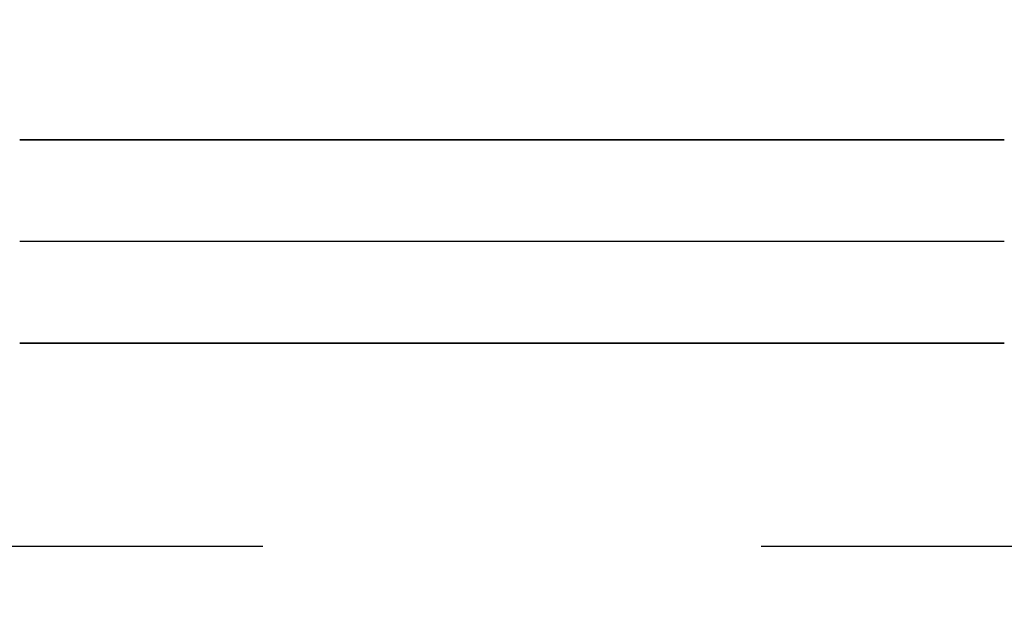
# Model space of a CAD drawing. Header units: millimetres. Extents: x -1030 to 192, y -442 to 180.
# Tile 57 of 256: x -903.44 to -890.44, y -339.56 to -331.71. Entities that reach past the tile are written whole.
import ezdxf

# ---------------------------------------------------------------- set-up
doc = ezdxf.new("R2010")
doc.units = ezdxf.units.MM
doc.header["$MEASUREMENT"] = 0
doc.layers.add('OVIDIO 120x60x72h', color=7, linetype='Continuous')

msp = doc.modelspace()

# ---------------------------------------------------------------- linework, layer by layer
at = {"layer": 'OVIDIO 120x60x72h', "extrusion": (0, 1, 0)}
msp.add_lwpolyline([(917.444, 754.169), (419.111, 754.169)], dxfattribs=at)
at = {"layer": 'OVIDIO 120x60x72h', "extrusion": (0, 1, -1.53089e-05)}
msp.add_lwpolyline([(896.519, 688.365), (896.519, 686.845)], dxfattribs=at)
at = {"layer": 'OVIDIO 120x60x72h', "extrusion": (1, 0, -1.53089e-05)}
msp.add_lwpolyline([(-332.868, 686.836), (-332.868, 688.357)], dxfattribs=at)
at = {"layer": 'OVIDIO 120x60x72h', "extrusion": (0, 0.894427, -0.447214)}
for points in [[(903.438, 511.059), (903.682, 511.056), (903.929, 511.048), (904.177, 511.034), (904.427, 511.014), (904.678, 510.989), (904.931, 510.957), (905.185, 510.919), (905.44, 510.875), (905.696, 510.825), (905.952, 510.768), (906.208, 510.704), (906.465, 510.634), (906.721, 510.557), (906.977, 510.474), (907.233, 510.383), (907.487, 510.286), (907.741, 510.182), (907.992, 510.072), (908.242, 509.954), (908.49, 509.83), (908.736, 509.699), (908.98, 509.561), (909.22, 509.417), (909.458, 509.266), (909.692, 509.108), (909.922, 508.944), (910.149, 508.775), (910.372, 508.599), (910.59, 508.417), (910.804, 508.229), (911.012, 508.036), (911.216, 507.837), (911.415, 507.633), (911.608, 507.424), (911.796, 507.21), (911.978, 506.992), (912.154, 506.769), (912.324, 506.543), (912.488, 506.312), (912.645, 506.078), (912.796, 505.841), (912.941, 505.6), (913.078, 505.357), (913.209, 505.111), (913.334, 504.863), (913.451, 504.613), (913.562, 504.361), (913.666, 504.108), (913.763, 503.853), (913.853, 503.598), (913.937, 503.342), (914.014, 503.085), (914.084, 502.829), (914.147, 502.572), (914.204, 502.316), (914.255, 502.06), (914.299, 501.805), (914.337, 501.551), (914.368, 501.298), (914.394, 501.047), (914.413, 500.797), (914.427, 500.549), (914.436, 500.303), (914.438, 500.059)], [(914.438, 500.059), (914.436, 500.303), (914.427, 500.549), (914.413, 500.797), (914.394, 501.047), (914.368, 501.298), (914.337, 501.551), (914.299, 501.805), (914.255, 502.06), (914.204, 502.316), (914.147, 502.572), (914.084, 502.829), (914.014, 503.085), (913.937, 503.342), (913.853, 503.598), (913.763, 503.853), (913.666, 504.108), (913.562, 504.361), (913.451, 504.613), (913.334, 504.863), (913.209, 505.111), (913.078, 505.357), (912.941, 505.6), (912.796, 505.841), (912.645, 506.078), (912.488, 506.312), (912.324, 506.543), (912.154, 506.769), (911.978, 506.992), (911.796, 507.21), (911.608, 507.424), (911.415, 507.633), (911.216, 507.837), (911.012, 508.036), (910.804, 508.229), (910.59, 508.417), (910.372, 508.599), (910.149, 508.775), (909.922, 508.944), (909.692, 509.108), (909.458, 509.266), (909.22, 509.417), (908.98, 509.561), (908.736, 509.699), (908.49, 509.83), (908.242, 509.954), (907.992, 510.072), (907.741, 510.182), (907.487, 510.286), (907.233, 510.383), (906.977, 510.474), (906.721, 510.557), (906.465, 510.634), (906.208, 510.704), (905.952, 510.768), (905.696, 510.825), (905.44, 510.875), (905.185, 510.919), (904.931, 510.957), (904.678, 510.989), (904.427, 511.014), (904.177, 511.034), (903.929, 511.048), (903.682, 511.056), (903.438, 511.059)], [(914.438, 500.059), (914.435, 500.323), (914.425, 500.589), (914.409, 500.855), (914.387, 501.122), (914.358, 501.389), (914.322, 501.656), (914.279, 501.923), (914.23, 502.189), (914.174, 502.455), (914.112, 502.72), (914.042, 502.983), (913.967, 503.245), (913.884, 503.506), (913.795, 503.764), (913.7, 504.021), (913.598, 504.274), (913.49, 504.526), (913.376, 504.774), (913.256, 505.019), (913.13, 505.261), (912.998, 505.5), (912.861, 505.734), (912.718, 505.965), (912.57, 506.192), (912.417, 506.414), (912.258, 506.632), (912.095, 506.845), (911.928, 507.053), (911.756, 507.257), (911.58, 507.455), (911.4, 507.649), (911.216, 507.837), (911.028, 508.02), (910.835, 508.2), (910.636, 508.376), (910.433, 508.548), (910.225, 508.716), (910.011, 508.879), (909.793, 509.037), (909.571, 509.19), (909.345, 509.338), (909.114, 509.481), (908.879, 509.619), (908.641, 509.751), (908.399, 509.877), (908.154, 509.997), (907.905, 510.111), (907.654, 510.219), (907.4, 510.32), (907.144, 510.416), (906.885, 510.505), (906.625, 510.587), (906.363, 510.663), (906.099, 510.732), (905.834, 510.795), (905.569, 510.85), (905.302, 510.9), (905.035, 510.942), (904.768, 510.978), (904.501, 511.007), (904.234, 511.03), (903.968, 511.046), (903.703, 511.055), (903.438, 511.059)], [(890.438, 511.059), (890.174, 511.055), (889.908, 511.046), (889.642, 511.03), (889.375, 511.007), (889.108, 510.978), (888.841, 510.942), (888.574, 510.9), (888.308, 510.85), (888.042, 510.795), (887.777, 510.732), (887.514, 510.663), (887.251, 510.587), (886.991, 510.505), (886.732, 510.416), (886.476, 510.32), (886.222, 510.219), (885.971, 510.111), (885.723, 509.997), (885.477, 509.877), (885.235, 509.751), (884.997, 509.619), (884.762, 509.481), (884.532, 509.338), (884.305, 509.19), (884.083, 509.037), (883.865, 508.879), (883.652, 508.716), (883.443, 508.548), (883.24, 508.376), (883.041, 508.2), (882.848, 508.02), (882.66, 507.837), (882.476, 507.649), (882.296, 507.455), (882.12, 507.257), (881.948, 507.053), (881.781, 506.845), (881.618, 506.632), (881.46, 506.414), (881.306, 506.192), (881.158, 505.965), (881.015, 505.734), (880.878, 505.5), (880.746, 505.261), (880.62, 505.019), (880.5, 504.774), (880.386, 504.526), (880.278, 504.274), (880.176, 504.021), (880.081, 503.764), (879.992, 503.506), (879.91, 503.245), (879.834, 502.983), (879.765, 502.72), (879.702, 502.455), (879.646, 502.189), (879.597, 501.923), (879.555, 501.656), (879.519, 501.389), (879.49, 501.122), (879.467, 500.855), (879.451, 500.589), (879.441, 500.323), (879.438, 500.059)], [(879.438, 500.059), (879.441, 500.303), (879.449, 500.549), (879.463, 500.797), (879.483, 501.047), (879.508, 501.298), (879.54, 501.551), (879.578, 501.805), (879.622, 502.06), (879.672, 502.316), (879.729, 502.572), (879.793, 502.829), (879.863, 503.085), (879.939, 503.342), (880.023, 503.598), (880.113, 503.853), (880.21, 504.108), (880.314, 504.361), (880.425, 504.613), (880.543, 504.863), (880.667, 505.111), (880.798, 505.357), (880.936, 505.6), (881.08, 505.841), (881.231, 506.078), (881.388, 506.312), (881.552, 506.543), (881.722, 506.769), (881.898, 506.992), (882.08, 507.21), (882.268, 507.424), (882.461, 507.633), (882.66, 507.837), (882.864, 508.036), (883.073, 508.229), (883.286, 508.417), (883.505, 508.599), (883.727, 508.775), (883.954, 508.944), (884.185, 509.108), (884.419, 509.266), (884.656, 509.417), (884.897, 509.561), (885.14, 509.699), (885.386, 509.83), (885.634, 509.954), (885.884, 510.072), (886.136, 510.182), (886.389, 510.286), (886.643, 510.383), (886.899, 510.474), (887.155, 510.557), (887.411, 510.634), (887.668, 510.704), (887.925, 510.768), (888.181, 510.825), (888.436, 510.875), (888.691, 510.919), (888.945, 510.957), (889.198, 510.989), (889.45, 511.014), (889.7, 511.034), (889.948, 511.048), (890.194, 511.056), (890.438, 511.059)], [(890.438, 511.059), (890.194, 511.056), (889.948, 511.048), (889.7, 511.034), (889.45, 511.014), (889.198, 510.989), (888.945, 510.957), (888.691, 510.919), (888.436, 510.875), (888.181, 510.825), (887.925, 510.768), (887.668, 510.704), (887.411, 510.634), (887.155, 510.557), (886.899, 510.474), (886.643, 510.383), (886.389, 510.286), (886.136, 510.182), (885.884, 510.072), (885.634, 509.954), (885.386, 509.83), (885.14, 509.699), (884.897, 509.561), (884.656, 509.417), (884.419, 509.266), (884.185, 509.108), (883.954, 508.944), (883.727, 508.775), (883.505, 508.599), (883.286, 508.417), (883.073, 508.229), (882.864, 508.036), (882.66, 507.837), (882.461, 507.633), (882.268, 507.424), (882.08, 507.21), (881.898, 506.992), (881.722, 506.769), (881.552, 506.543), (881.388, 506.312), (881.231, 506.078), (881.08, 505.841), (880.936, 505.6), (880.798, 505.357), (880.667, 505.111), (880.543, 504.863), (880.425, 504.613), (880.314, 504.361), (880.21, 504.108), (880.113, 503.853), (880.023, 503.598), (879.939, 503.342), (879.863, 503.085), (879.793, 502.829), (879.729, 502.572), (879.672, 502.316), (879.622, 502.06), (879.578, 501.805), (879.54, 501.551), (879.508, 501.298), (879.483, 501.047), (879.463, 500.797), (879.449, 500.549), (879.441, 500.303), (879.438, 500.059)], [(900.788, 497.059), (900.787, 497.144), (900.784, 497.23), (900.779, 497.317), (900.773, 497.405), (900.764, 497.493), (900.753, 497.581), (900.739, 497.67), (900.724, 497.759), (900.706, 497.849), (900.686, 497.938), (900.664, 498.028), (900.64, 498.118), (900.613, 498.208), (900.583, 498.297), (900.552, 498.387), (900.518, 498.476), (900.481, 498.564), (900.443, 498.653), (900.402, 498.74), (900.358, 498.827), (900.312, 498.913), (900.264, 498.998), (900.213, 499.082), (900.161, 499.165), (900.106, 499.247), (900.048, 499.328), (899.989, 499.407), (899.927, 499.485), (899.863, 499.562), (899.798, 499.636), (899.73, 499.71), (899.661, 499.781), (899.589, 499.851), (899.516, 499.918), (899.441, 499.984), (899.365, 500.048), (899.287, 500.109), (899.208, 500.169), (899.127, 500.226), (899.045, 500.281), (898.962, 500.334), (898.878, 500.384), (898.792, 500.433), (898.706, 500.479), (898.62, 500.522), (898.532, 500.563), (898.444, 500.602), (898.355, 500.638), (898.266, 500.672), (898.177, 500.704), (898.087, 500.733), (897.998, 500.76), (897.908, 500.785), (897.818, 500.807), (897.728, 500.827), (897.639, 500.844), (897.549, 500.86), (897.461, 500.873), (897.372, 500.884), (897.284, 500.893), (897.197, 500.9), (897.11, 500.905), (897.024, 500.908), (896.938, 500.909), (896.853, 500.908), (896.767, 500.905), (896.68, 500.9), (896.592, 500.893), (896.504, 500.884), (896.416, 500.873), (896.327, 500.86), (896.238, 500.844), (896.148, 500.827), (896.058, 500.807), (895.969, 500.785), (895.879, 500.76), (895.789, 500.733), (895.699, 500.704), (895.61, 500.672), (895.521, 500.638), (895.432, 500.602), (895.344, 500.563), (895.257, 500.522), (895.17, 500.479), (895.084, 500.433), (894.999, 500.384), (894.915, 500.334), (894.831, 500.281), (894.749, 500.226), (894.669, 500.169), (894.589, 500.109), (894.512, 500.048), (894.435, 499.984), (894.36, 499.918), (894.287, 499.851), (894.216, 499.781), (894.146, 499.71), (894.079, 499.636), (894.013, 499.562), (893.949, 499.485), (893.888, 499.407), (893.828, 499.328), (893.771, 499.247), (893.716, 499.165), (893.663, 499.082), (893.612, 498.998), (893.564, 498.913), (893.518, 498.827), (893.475, 498.74), (893.434, 498.653), (893.395, 498.564), (893.358, 498.476), (893.324, 498.387), (893.293, 498.297), (893.264, 498.208), (893.237, 498.118), (893.212, 498.028), (893.19, 497.938), (893.17, 497.849), (893.152, 497.759), (893.137, 497.67), (893.124, 497.581), (893.113, 497.493), (893.104, 497.405), (893.097, 497.317), (893.092, 497.23), (893.089, 497.144), (893.088, 497.059)], [(893.088, 497.059), (893.089, 497.144), (893.092, 497.23), (893.097, 497.317), (893.104, 497.405), (893.113, 497.493), (893.124, 497.581), (893.137, 497.67), (893.152, 497.759), (893.17, 497.849), (893.19, 497.938), (893.212, 498.028), (893.237, 498.118), (893.264, 498.208), (893.293, 498.297), (893.324, 498.387), (893.358, 498.476), (893.395, 498.564), (893.434, 498.653), (893.475, 498.74), (893.518, 498.827), (893.564, 498.913), (893.612, 498.998), (893.663, 499.082), (893.716, 499.165), (893.771, 499.247), (893.828, 499.328), (893.888, 499.407), (893.949, 499.485), (894.013, 499.562), (894.079, 499.636), (894.146, 499.71), (894.216, 499.781), (894.287, 499.851), (894.36, 499.918), (894.435, 499.984), (894.512, 500.048), (894.589, 500.109), (894.669, 500.169), (894.749, 500.226), (894.831, 500.281), (894.915, 500.334), (894.999, 500.384), (895.084, 500.433), (895.17, 500.479), (895.257, 500.522), (895.344, 500.563), (895.432, 500.602), (895.521, 500.638), (895.61, 500.672), (895.699, 500.704), (895.789, 500.733), (895.879, 500.76), (895.969, 500.785), (896.058, 500.807), (896.148, 500.827), (896.238, 500.844), (896.327, 500.86), (896.416, 500.873), (896.504, 500.884), (896.592, 500.893), (896.68, 500.9), (896.767, 500.905), (896.853, 500.908), (896.938, 500.909), (897.024, 500.908), (897.11, 500.905), (897.197, 500.9), (897.284, 500.893), (897.372, 500.884), (897.461, 500.873), (897.549, 500.86), (897.639, 500.844), (897.728, 500.827), (897.818, 500.807), (897.908, 500.785), (897.998, 500.76), (898.087, 500.733), (898.177, 500.704), (898.266, 500.672), (898.355, 500.638), (898.444, 500.602), (898.532, 500.563), (898.62, 500.522), (898.706, 500.479), (898.792, 500.433), (898.878, 500.384), (898.962, 500.334), (899.045, 500.281), (899.127, 500.226), (899.208, 500.169), (899.287, 500.109), (899.365, 500.048), (899.441, 499.984), (899.516, 499.918), (899.589, 499.851), (899.661, 499.781), (899.73, 499.71), (899.798, 499.636), (899.863, 499.562), (899.927, 499.485), (899.989, 499.407), (900.048, 499.328), (900.106, 499.247), (900.161, 499.165), (900.213, 499.082), (900.264, 498.998), (900.312, 498.913), (900.358, 498.827), (900.402, 498.74), (900.443, 498.653), (900.481, 498.564), (900.518, 498.476), (900.552, 498.387), (900.583, 498.297), (900.613, 498.208), (900.64, 498.118), (900.664, 498.028), (900.686, 497.938), (900.706, 497.849), (900.724, 497.759), (900.739, 497.67), (900.753, 497.581), (900.764, 497.493), (900.773, 497.405), (900.779, 497.317), (900.784, 497.23), (900.787, 497.144), (900.788, 497.059)], [(893.088, 497.059), (893.089, 497.148), (893.092, 497.237), (893.098, 497.327), (893.105, 497.417), (893.114, 497.506), (893.126, 497.596), (893.14, 497.686), (893.155, 497.776), (893.174, 497.865), (893.194, 497.954), (893.216, 498.043), (893.24, 498.131), (893.267, 498.218), (893.296, 498.305), (893.326, 498.392), (893.359, 498.477), (893.394, 498.562), (893.431, 498.646), (893.469, 498.729), (893.51, 498.811), (893.552, 498.891), (893.597, 498.971), (893.643, 499.049), (893.69, 499.126), (893.74, 499.202), (893.791, 499.276), (893.843, 499.349), (893.897, 499.42), (893.953, 499.49), (894.01, 499.558), (894.068, 499.625), (894.127, 499.69), (894.194, 499.759), (894.262, 499.827), (894.333, 499.893), (894.405, 499.958), (894.48, 500.022), (894.556, 500.083), (894.634, 500.143), (894.714, 500.201), (894.795, 500.257), (894.878, 500.311), (894.963, 500.363), (895.049, 500.413), (895.137, 500.461), (895.225, 500.507), (895.315, 500.55), (895.406, 500.591), (895.498, 500.629), (895.591, 500.665), (895.685, 500.699), (895.78, 500.73), (895.875, 500.759), (895.971, 500.785), (896.067, 500.809), (896.164, 500.83), (896.261, 500.849), (896.358, 500.865), (896.455, 500.878), (896.552, 500.889), (896.649, 500.898), (896.746, 500.904), (896.842, 500.907), (896.938, 500.909), (897.034, 500.907), (897.131, 500.904), (897.227, 500.898), (897.324, 500.889), (897.421, 500.878), (897.518, 500.865), (897.615, 500.849), (897.712, 500.83), (897.809, 500.809), (897.905, 500.785), (898.001, 500.759), (898.096, 500.73), (898.191, 500.699), (898.285, 500.665), (898.378, 500.629), (898.47, 500.591), (898.561, 500.55), (898.651, 500.507), (898.74, 500.461), (898.827, 500.413), (898.913, 500.363), (898.998, 500.311), (899.081, 500.257), (899.163, 500.201), (899.242, 500.143), (899.32, 500.083), (899.397, 500.022), (899.471, 499.958), (899.543, 499.893), (899.614, 499.827), (899.682, 499.759), (899.749, 499.69), (899.808, 499.625), (899.867, 499.558), (899.923, 499.49), (899.979, 499.42), (900.033, 499.349), (900.086, 499.276), (900.137, 499.202), (900.186, 499.126), (900.234, 499.049), (900.28, 498.971), (900.324, 498.891), (900.366, 498.811), (900.407, 498.729), (900.446, 498.646), (900.482, 498.562), (900.517, 498.477), (900.55, 498.392), (900.581, 498.305), (900.609, 498.218), (900.636, 498.131), (900.66, 498.043), (900.683, 497.954), (900.703, 497.865), (900.721, 497.776), (900.737, 497.686), (900.75, 497.596), (900.762, 497.506), (900.771, 497.417), (900.779, 497.327), (900.784, 497.237), (900.787, 497.148), (900.788, 497.059)]]:
    msp.add_lwpolyline(points, dxfattribs=at)
at = {"layer": 'OVIDIO 120x60x72h', "extrusion": (1, 0, 0)}
for points in [[(-335.978, 739.37), (-333.295, 738.028)], [(-333.295, 738.028), (-335.978, 739.37)], [(-333.295, 738.028), (-335.978, 739.37)], [(-337.834, 728.95), (-333.295, 738.028)], [(-333.295, 738.028), (-335.978, 739.37)], [(-335.978, 739.37), (-333.295, 738.028)], [(-340.517, 730.292), (-335.978, 739.37)], [(-337.834, 728.95), (-340.517, 730.292)], [(-338.379, 727.86), (-341.063, 729.201)], [(-338.379, 727.86), (-341.063, 729.201)]]:
    msp.add_lwpolyline(points, dxfattribs=at)
at = {"layer": 'OVIDIO 120x60x72h'}
for points in [[(-890.438, -333.295), (-903.438, -333.295)], [(-903.438, -333.295), (-890.438, -333.295)], [(-890.438, -334.637), (-903.438, -334.637)], [(-890.438, -335.978), (-903.438, -335.978)], [(-903.438, -335.978), (-890.438, -335.978)], [(-900.228, -338.662), (-914.438, -338.662)], [(-879.438, -338.662), (-893.648, -338.662)]]:
    msp.add_lwpolyline(points, dxfattribs=at)
at = {"layer": 'OVIDIO 120x60x72h', "extrusion": (0.235702, 0.235702, 0.942809)}
msp.add_lwpolyline([(398.911, 1159.065), (398.911, 1054.525)], dxfattribs=at)

doc.saveas('drawing.dxf')
